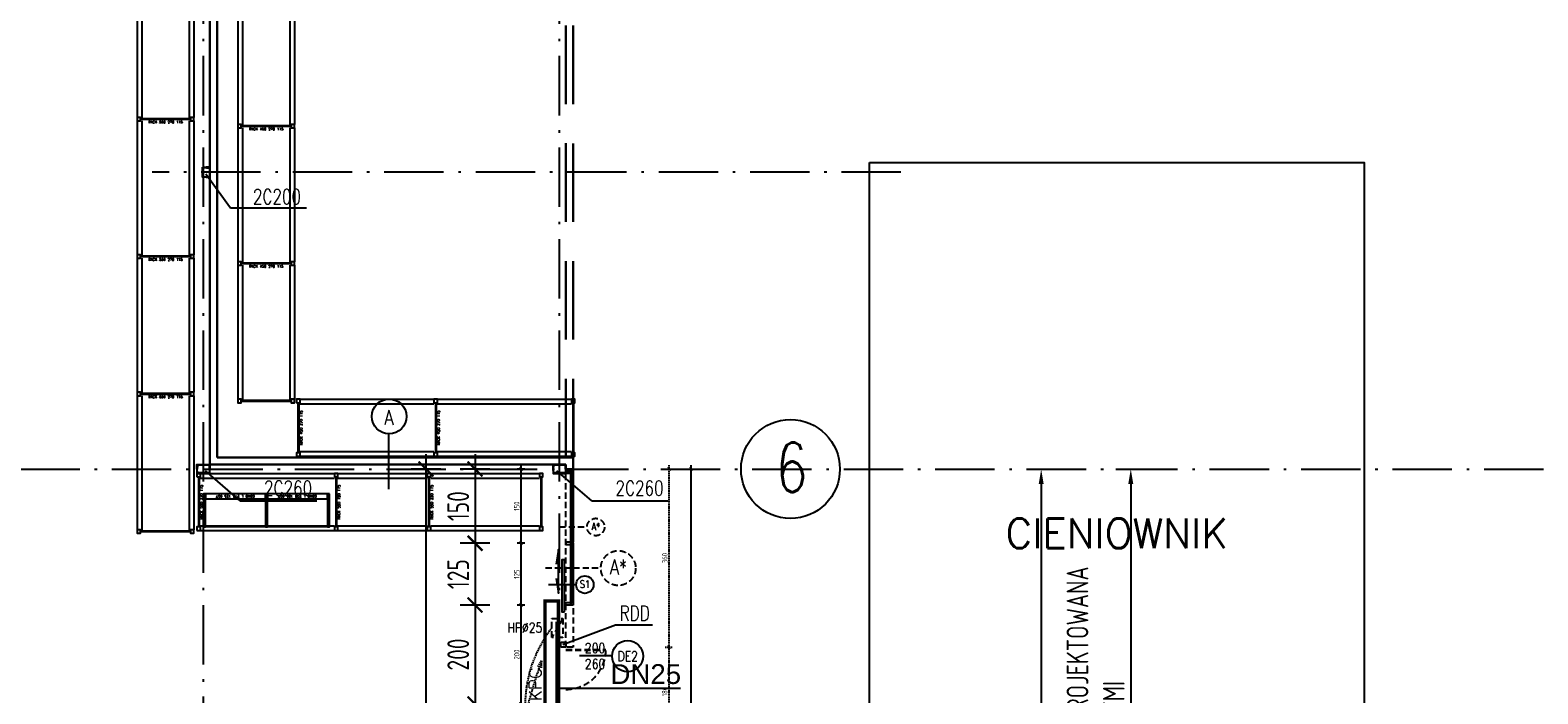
# Model space of a CAD drawing. Extents: x 153948 to 285449, y -89387 to -60195.
# Tile 76 of 100: x 259210 to 262259, y -84334 to -82992. Entities that reach past the tile are written whole.
import ezdxf
from ezdxf.enums import TextEntityAlignment as Align

# ---------------------------------------------------------------- set-up
doc = ezdxf.new("R2010")
doc.units = 0
doc.header["$LTSCALE"] = 100
doc.header["$MEASUREMENT"] = 0
doc.header["$PDMODE"] = 1
for name, pattern in [('ACAD_ISO10W100', [18.5, 12, -3, 0.5, -3]), ('DASHED2', [0.375, 0.25, -0.125]), ('HIDDEN2', [4.7625, 3.175, -1.5875])]:
    doc.linetypes.add(name, pattern=pattern)
doc.layers.get('0').update_dxf_attribs({"linetype": 'CONTINUOUS'})
doc.layers.get('DEFPOINTS').update_dxf_attribs({"linetype": 'CONTINUOUS'})
for name, color, linetype in [('1', 2, 'CONTINUOUS'), ('_INST OPIS', 7, 'CONTINUOUS'), ('_INST WODA', 4, 'CONTINUOUS'), ('ALUMINIUM', 5, 'CONTINUOUS'), ('ALUMINIUM1', 5, 'CONTINUOUS'), ('G 57 100 140', 2, 'CONTINUOUS'), ('K-STA', 2, 'CONTINUOUS'), ('KURT-POW', 21, 'DASHED2'), ('OPISY-DRZWI', 5, 'CONTINUOUS'), ('OSIE', 8, 'ACAD_ISO10W100'), ('R-----OP', 2, 'CONTINUOUS'), ('RS REGAŁY', 7, 'CONTINUOUS'), ('TEXT', 11, 'CONTINUOUS'), ('TEXT035', 2, 'CONTINUOUS'), ('TEXT1', 2, 'CONTINUOUS'), ('WYBURZENIA', 9, 'DASHED2'), ('WYBURZENIA50', 9, 'DASHED2'), ('WYMIARY', 1, 'CONTINUOUS'), ('WYMIARY50', 1, 'CONTINUOUS')]:
    doc.layers.add(name, color=color, linetype=linetype)
doc.layers.add('PANELE', color=3, linetype='CONTINUOUS', lineweight=30)
doc.styles.add('DYBY-NORMALNY-0-8-N', font='ROMANS.SHX', dxfattribs={"width": 0.8})
doc.styles.add('instalacje', font='arial.ttf', dxfattribs={"height": 40})
doc.styles.add('ROMANS', font='romans')
doc.styles.get("Standard").update_dxf_attribs({"font": 'txt.shx'})
doc.styles.add('STYLE2', font='isocp.shx', dxfattribs={"width": 0.8})
doc.styles.add('TXT3', font='SIMPLEX.SHX', dxfattribs={"width": 0.75, "height": 40})
doc.dimstyles.new('KRESKI_100', dxfattribs={"dimscale": 20, "dimtxt": 2.2, "dimasz": 1.5, "dimexe": 1.5, "dimexo": 1.5, "dimgap": 0.6, "dimtad": 1, "dimdec": 1, "dimrnd": 0.5, "dimdsep": 46, "dimtxsty": 'STYLE2', "dimblk1": 'ARCHTICK', "dimblk2": 'ARCHTICK', "dimsah": 1, "dimcen": 2.5, "dimdle": 1.5, "dimclrd": 10, "dimclre": 10, "dimclrt": 15, "dimadec": 0, "dimazin": 0, "dimtfac": 1, "dimtdec": 1, "dimtmove": 1, "dimatfit": 3, "dimldrblk": 'ARCHTICK', "dimfxl": 1.5, "dimfxlon": 1, "dimtolj": 1, "dimtzin": 0, "dimarcsym": 0})

# ---------------------------------------------------------------- blocks, each defined once
blk = doc.blocks.new('SC260X2')
at = {"layer": '1'}
for points in [[(-13, 9), (-13, 0), (-12.4, 0), (-12.1, 7, -0.401015), (-11.1, 7.9), (11.1, 7.9, -0.401015), (12.1, 7), (12.4, 0), (13, 0), (13, 9)], [(-13, -9), (-13, 0), (-12.4, 0), (-12.1, -7, 0.401015), (-11.1, -7.9), (11.1, -7.9, 0.401015), (12.1, -7), (12.4, 0), (13, 0), (13, -9)]]:
    blk.add_lwpolyline(points, format="xyb", close=True, dxfattribs=at)
blk = doc.blocks.new('SC200X2')
at = {"layer": '1'}
for points in [[(-10, 7.5), (-10, 0), (-9.7, 0, 0.391021), (-9.1, 0.6), (-8.7, 5.6, -0.391021), (-7.6, 6.6), (7.6, 6.6, -0.391021), (8.7, 5.6), (9.1, 0.6, 0.391021), (9.7, 0), (10, 0), (10, 7.5)], [(-10, -7.5), (-10, 0), (-9.7, 0, -0.391021), (-9.1, -0.6), (-8.7, -5.6, 0.391021), (-7.6, -6.6), (7.6, -6.6, 0.391021), (8.7, -5.6), (9.1, -0.6, -0.391021), (9.7, 0), (10, 0), (10, -7.5)]]:
    blk.add_lwpolyline(points, format="xyb", close=True, dxfattribs=at)
blk = doc.blocks.new('_ARCHTICK')
at = {"color": 0, "linetype": 'ByBlock', "const_width": 0.15}
blk.add_lwpolyline([(-0.5, -0.5), (0.5, 0.5)], dxfattribs=at)
blk = doc.blocks.new('*D240')
at = {"layer": 'DEFPOINTS', "color": 0, "ltscale": 0.1, "transparency": 16777216}
for p in [(260307.9, -74816), (260307.9, -85703), (263794.3, -85703)]:
    blk.add_point(p, dxfattribs=at)
at = {"layer": 'WYMIARY', "color": 10, "lineweight": -2, "ltscale": 0.1, "transparency": 16777216}
for p, q in [((263794.3, -74786), (263794.3, -85733)), ((263764.3, -74816), (263824.3, -74816)), ((263764.3, -85703), (263824.3, -85703))]:
    blk.add_line(p, q, dxfattribs=at)
at = {"layer": 'WYMIARY', "color": 10, "lineweight": -2, "ltscale": 0.1, "transparency": 16777216, "xscale": 30, "yscale": 30, "zscale": 30}
for p, rotation in [((263794.3, -74816), 90), ((263794.3, -85703), 270)]:
    blk.add_blockref('_ARCHTICK', p, dxfattribs=dict(at, rotation=rotation))
at = {"layer": 'WYMIARY', "color": 15, "ltscale": 0.1, "transparency": 16777216, "insert": (263760.3, -80259.5), "char_height": 44, "attachment_point": 5, "rotation": 90, "style": 'STYLE2'}
blk.add_mtext('\\A1;10887', dxfattribs=at)
blk = doc.blocks.new('*D241')
at = {"layer": 'DEFPOINTS', "color": 0, "ltscale": 0.1, "transparency": 16777216}
for p in [(263634.3, -83856), (263714.3, -83856), (260307.9, -85703)]:
    blk.add_point(p, dxfattribs=at)
at = {"layer": 'WYMIARY', "color": 10, "lineweight": -2, "ltscale": 0.1, "transparency": 16777216}
for p, q in [((263714.3, -85733), (263714.3, -83826)), ((263684.3, -83856), (263744.3, -83856)), ((263684.3, -85703), (263744.3, -85703))]:
    blk.add_line(p, q, dxfattribs=at)
at = {"layer": 'WYMIARY', "color": 10, "lineweight": -2, "ltscale": 0.1, "transparency": 16777216, "xscale": 30, "yscale": 30, "zscale": 30}
for p, rotation in [((263714.3, -83856), 90), ((263714.3, -85703), 270)]:
    blk.add_blockref('_ARCHTICK', p, dxfattribs=dict(at, rotation=rotation))
at = {"layer": 'WYMIARY', "color": 15, "ltscale": 0.1, "transparency": 16777216, "insert": (263680.3, -84779.5), "char_height": 44, "attachment_point": 5, "rotation": 90, "style": 'STYLE2'}
blk.add_mtext('\\A1;1847', dxfattribs=at)
blk = doc.blocks.new('*D242')
at = {"layer": 'DEFPOINTS', "color": 0, "ltscale": 0.1, "transparency": 16777216}
for p in [(260307.9, -74816), (263714.3, -74816), (263634.3, -83856)]:
    blk.add_point(p, dxfattribs=at)
at = {"layer": 'WYMIARY', "color": 10, "lineweight": -2, "ltscale": 0.1, "transparency": 16777216}
for p, q in [((263714.3, -83886), (263714.3, -74786)), ((263684.3, -74816), (263744.3, -74816)), ((263684.3, -83856), (263744.3, -83856))]:
    blk.add_line(p, q, dxfattribs=at)
at = {"layer": 'WYMIARY', "color": 10, "lineweight": -2, "ltscale": 0.1, "transparency": 16777216, "xscale": 30, "yscale": 30, "zscale": 30}
for p, rotation in [((263714.3, -74816), 90), ((263714.3, -83856), 270)]:
    blk.add_blockref('_ARCHTICK', p, dxfattribs=dict(at, rotation=rotation))
at = {"layer": 'WYMIARY', "color": 15, "ltscale": 0.1, "transparency": 16777216, "insert": (263680.3, -79336), "char_height": 44, "attachment_point": 5, "rotation": 90, "style": 'STYLE2'}
blk.add_mtext('\\A1;9040', dxfattribs=at)
blk = doc.blocks.new('*D252')
at = {"layer": 'DEFPOINTS', "color": 0, "ltscale": 0.1, "transparency": 16777216}
for p in [(263554.3, -77029.5), (263634.3, -77029.5), (260307.9, -83856.1)]:
    blk.add_point(p, dxfattribs=at)
at = {"layer": 'WYMIARY', "color": 10, "lineweight": -2, "ltscale": 0.1, "transparency": 16777216}
for p, q in [((263634.3, -83886.1), (263634.3, -76999.5)), ((263604.3, -77029.5), (263664.3, -77029.5)), ((263604.3, -83856.1), (263664.3, -83856.1))]:
    blk.add_line(p, q, dxfattribs=at)
at = {"layer": 'WYMIARY', "color": 10, "lineweight": -2, "ltscale": 0.1, "transparency": 16777216, "xscale": 30, "yscale": 30, "zscale": 30}
for p, rotation in [((263634.3, -77029.5), 90), ((263634.3, -83856.1), 270)]:
    blk.add_blockref('_ARCHTICK', p, dxfattribs=dict(at, rotation=rotation))
at = {"layer": 'WYMIARY', "color": 15, "ltscale": 0.1, "transparency": 16777216, "insert": (263600.3, -80442.8), "char_height": 44, "attachment_point": 5, "rotation": 90, "style": 'STYLE2'}
blk.add_mtext('\\A1;6826.5', dxfattribs=at)
blk = doc.blocks.new('ODN')
blk.add_lwpolyline([(0, 66.1), (0, 0)])
blk.add_circle((0.5, 97.6), 31.5)
at = {"style": 'DYBY-NORMALNY-0-8-N', "width": 0.8}
blk.add_attdef('SZEROKOSC', text='', height=20, rotation=90, dxfattribs=at).set_placement((0, 31.8), align=Align.BOTTOM_CENTER)
blk.add_attdef('TYP', text='', height=20, rotation=90, dxfattribs=at).set_placement((0.5, 97.9), align=Align.MIDDLE_CENTER)
blk.add_attdef('WYSOKOSC', text='', height=20, rotation=90, dxfattribs=at).set_placement((6.3, 31.8), align=Align.TOP_CENTER)
blk.add_attdef('ODPORNOSC', text='', height=20, rotation=90, dxfattribs=at).set_placement((1.2, -81.2), align=Align.MIDDLE_LEFT)
blk = doc.blocks.new('*D466')
at = {"layer": 'DEFPOINTS', "color": 0, "ltscale": 0.1, "transparency": 16777216}
for p in [(260202.6, -83879.5), (260010.5, -85609.6), (260202.6, -85609.6)]:
    blk.add_point(p, dxfattribs=at)
at = {"layer": 'WYMIARY', "color": 10, "lineweight": -2, "ltscale": 0.1, "transparency": 16777216}
for p, q in [((260010.5, -83849.5), (260010.5, -85639.6)), ((260040.5, -83879.5), (259980.5, -83879.5)), ((260040.5, -85609.6), (259980.5, -85609.6))]:
    blk.add_line(p, q, dxfattribs=at)
at = {"layer": 'WYMIARY', "color": 10, "lineweight": -2, "ltscale": 0.1, "transparency": 16777216, "xscale": 30, "yscale": 30, "zscale": 30}
for p, rotation in [((260010.5, -83879.5), 90), ((260010.5, -85609.6), 270)]:
    blk.add_blockref('_ARCHTICK', p, dxfattribs=dict(at, rotation=rotation))
at = {"layer": 'WYMIARY', "color": 15, "ltscale": 0.1, "transparency": 16777216, "insert": (259976.5, -84744.6), "char_height": 44, "attachment_point": 5, "rotation": 90, "style": 'STYLE2'}
blk.add_mtext('\\A1;1730', dxfattribs=at)
blk = doc.blocks.new('*D475')
at = {"layer": 'DEFPOINTS', "color": 0, "ltscale": 0.1, "transparency": 16777216}
for p in [(260267.4, -83879.5), (260109.7, -84029.5), (260293.4, -84029.5)]:
    blk.add_point(p, dxfattribs=at)
at = {"layer": 'WYMIARY', "color": 10, "lineweight": -2, "ltscale": 0.1, "transparency": 16777216}
for p, q in [((260109.7, -83849.5), (260109.7, -84059.5)), ((260139.7, -83879.5), (260079.7, -83879.5)), ((260139.7, -84029.5), (260079.7, -84029.5))]:
    blk.add_line(p, q, dxfattribs=at)
at = {"layer": 'WYMIARY', "color": 10, "lineweight": -2, "ltscale": 0.1, "transparency": 16777216, "xscale": 30, "yscale": 30, "zscale": 30}
for p, rotation in [((260109.7, -83879.5), 90), ((260109.7, -84029.5), 270)]:
    blk.add_blockref('_ARCHTICK', p, dxfattribs=dict(at, rotation=rotation))
at = {"layer": 'WYMIARY', "color": 15, "ltscale": 0.1, "transparency": 16777216, "insert": (260075.7, -83954.5), "char_height": 44, "attachment_point": 5, "rotation": 90, "style": 'STYLE2'}
blk.add_mtext('\\A1;150', dxfattribs=at)
blk = doc.blocks.new('*D476')
at = {"layer": 'DEFPOINTS', "color": 0, "ltscale": 0.1, "transparency": 16777216}
for p in [(260293.4, -84029.5), (260109.7, -84154.5), (260293.4, -84154.5)]:
    blk.add_point(p, dxfattribs=at)
at = {"layer": 'WYMIARY', "color": 10, "lineweight": -2, "ltscale": 0.1, "transparency": 16777216}
for p, q in [((260109.7, -83999.5), (260109.7, -84184.5)), ((260139.7, -84029.5), (260079.7, -84029.5)), ((260139.7, -84154.5), (260079.7, -84154.5))]:
    blk.add_line(p, q, dxfattribs=at)
at = {"layer": 'WYMIARY', "color": 10, "lineweight": -2, "ltscale": 0.1, "transparency": 16777216, "xscale": 30, "yscale": 30, "zscale": 30}
for p, rotation in [((260109.7, -84029.5), 90), ((260109.7, -84154.5), 270)]:
    blk.add_blockref('_ARCHTICK', p, dxfattribs=dict(at, rotation=rotation))
at = {"layer": 'WYMIARY', "color": 15, "ltscale": 0.1, "transparency": 16777216, "insert": (260075.7, -84092), "char_height": 44, "attachment_point": 5, "rotation": 90, "style": 'STYLE2'}
blk.add_mtext('\\A1;125', dxfattribs=at)
blk = doc.blocks.new('*D477')
at = {"layer": 'DEFPOINTS', "color": 0, "ltscale": 0.1, "transparency": 16777216}
for p in [(260293.4, -84154.5), (260109.7, -84354.5), (260293.4, -84354.5)]:
    blk.add_point(p, dxfattribs=at)
at = {"layer": 'WYMIARY', "color": 10, "lineweight": -2, "ltscale": 0.1, "transparency": 16777216}
for p, q in [((260109.7, -84124.5), (260109.7, -84384.5)), ((260139.7, -84154.5), (260079.7, -84154.5)), ((260139.7, -84354.5), (260079.7, -84354.5))]:
    blk.add_line(p, q, dxfattribs=at)
at = {"layer": 'WYMIARY', "color": 10, "lineweight": -2, "ltscale": 0.1, "transparency": 16777216, "xscale": 30, "yscale": 30, "zscale": 30}
for p, rotation in [((260109.7, -84154.5), 90), ((260109.7, -84354.5), 270)]:
    blk.add_blockref('_ARCHTICK', p, dxfattribs=dict(at, rotation=rotation))
at = {"layer": 'WYMIARY', "color": 15, "ltscale": 0.1, "transparency": 16777216, "insert": (260075.7, -84254.5), "char_height": 44, "attachment_point": 5, "rotation": 90, "style": 'STYLE2'}
blk.add_mtext('\\A1;200', dxfattribs=at)
blk = doc.blocks.new('*D478')
at = {"layer": 'DEFPOINTS', "color": 0, "ltscale": 0.1, "transparency": 16777216}
for p in [(260293.4, -84354.5), (260109.7, -84479.5), (260278.4, -84479.5)]:
    blk.add_point(p, dxfattribs=at)
at = {"layer": 'WYMIARY', "color": 10, "lineweight": -2, "ltscale": 0.1, "transparency": 16777216}
for p, q in [((260109.7, -84324.5), (260109.7, -84509.5)), ((260139.7, -84354.5), (260079.7, -84354.5)), ((260139.7, -84479.5), (260079.7, -84479.5))]:
    blk.add_line(p, q, dxfattribs=at)
at = {"layer": 'WYMIARY', "color": 10, "lineweight": -2, "ltscale": 0.1, "transparency": 16777216, "xscale": 30, "yscale": 30, "zscale": 30}
for p, rotation in [((260109.7, -84354.5), 90), ((260109.7, -84479.5), 270)]:
    blk.add_blockref('_ARCHTICK', p, dxfattribs=dict(at, rotation=rotation))
at = {"layer": 'WYMIARY', "color": 15, "ltscale": 0.1, "transparency": 16777216, "insert": (260075.7, -84417), "char_height": 44, "attachment_point": 5, "rotation": 90, "style": 'STYLE2'}
blk.add_mtext('\\A1;125', dxfattribs=at)
blk = doc.blocks.new('*D498')
at = {"layer": 'DEFPOINTS', "color": 0, "ltscale": 0.1, "transparency": 16777216}
for p in [(260267.4, -83879.5), (260202.6, -84029.5), (260293.4, -84029.5)]:
    blk.add_point(p, dxfattribs=at)
at = {"layer": 'WYMIARY50', "color": 10, "lineweight": -2, "ltscale": 0.1, "transparency": 16777216}
for p, q in [((260210.1, -83879.5), (260195.1, -83879.5)), ((260202.6, -83872), (260202.6, -84037)), ((260210.1, -84029.5), (260195.1, -84029.5))]:
    blk.add_line(p, q, dxfattribs=at)
at = {"layer": 'WYMIARY50', "color": 10, "lineweight": -2, "ltscale": 0.1, "transparency": 16777216, "xscale": 7.5, "yscale": 7.5, "zscale": 7.5}
for p, rotation in [((260202.6, -83879.5), 90), ((260202.6, -84029.5), 270)]:
    blk.add_blockref('_ARCHTICK', p, dxfattribs=dict(at, rotation=rotation))
at = {"layer": 'WYMIARY50', "color": 15, "ltscale": 0.1, "transparency": 16777216, "insert": (260194.1, -83954.5), "char_height": 11, "attachment_point": 5, "rotation": 90, "style": 'STYLE2'}
blk.add_mtext('\\A1;150', dxfattribs=at)
blk = doc.blocks.new('*D499')
at = {"layer": 'DEFPOINTS', "color": 0, "ltscale": 0.1, "transparency": 16777216}
for p in [(260293.4, -84029.5), (260202.6, -84154.5), (260293.4, -84154.5)]:
    blk.add_point(p, dxfattribs=at)
at = {"layer": 'WYMIARY50', "color": 10, "lineweight": -2, "ltscale": 0.1, "transparency": 16777216}
for p, q in [((260210.1, -84029.5), (260195.1, -84029.5)), ((260202.6, -84022), (260202.6, -84162)), ((260210.1, -84154.5), (260195.1, -84154.5))]:
    blk.add_line(p, q, dxfattribs=at)
at = {"layer": 'WYMIARY50', "color": 10, "lineweight": -2, "ltscale": 0.1, "transparency": 16777216, "xscale": 7.5, "yscale": 7.5, "zscale": 7.5}
for p, rotation in [((260202.6, -84029.5), 90), ((260202.6, -84154.5), 270)]:
    blk.add_blockref('_ARCHTICK', p, dxfattribs=dict(at, rotation=rotation))
at = {"layer": 'WYMIARY50', "color": 15, "ltscale": 0.1, "transparency": 16777216, "insert": (260194.1, -84092), "char_height": 11, "attachment_point": 5, "rotation": 90, "style": 'STYLE2'}
blk.add_mtext('\\A1;125', dxfattribs=at)
blk = doc.blocks.new('*D500')
at = {"layer": 'DEFPOINTS', "color": 0, "ltscale": 0.1, "transparency": 16777216}
for p in [(260293.4, -84154.5), (260202.6, -84354.5), (260293.4, -84354.5)]:
    blk.add_point(p, dxfattribs=at)
at = {"layer": 'WYMIARY50', "color": 10, "lineweight": -2, "ltscale": 0.1, "transparency": 16777216}
for p, q in [((260210.1, -84154.5), (260195.1, -84154.5)), ((260202.6, -84147), (260202.6, -84362)), ((260210.1, -84354.5), (260195.1, -84354.5))]:
    blk.add_line(p, q, dxfattribs=at)
at = {"layer": 'WYMIARY50', "color": 10, "lineweight": -2, "ltscale": 0.1, "transparency": 16777216, "xscale": 7.5, "yscale": 7.5, "zscale": 7.5}
for p, rotation in [((260202.6, -84154.5), 90), ((260202.6, -84354.5), 270)]:
    blk.add_blockref('_ARCHTICK', p, dxfattribs=dict(at, rotation=rotation))
at = {"layer": 'WYMIARY50', "color": 15, "ltscale": 0.1, "transparency": 16777216, "insert": (260194.1, -84254.5), "char_height": 11, "attachment_point": 5, "rotation": 90, "style": 'STYLE2'}
blk.add_mtext('\\A1;200', dxfattribs=at)
blk = doc.blocks.new('*D523')
at = {"layer": 'DEFPOINTS', "color": 0, "ltscale": 0.1, "transparency": 16777216}
for p in [(260355.8, -83879.5), (260356.3, -85529.5), (260546.3, -85529.5)]:
    blk.add_point(p, dxfattribs=at)
at = {"layer": 'WYMIARY50', "color": 10, "lineweight": -2, "ltscale": 0.1, "transparency": 16777216}
for p, q in [((260538.8, -83879.5), (260553.8, -83879.5)), ((260546.3, -83872), (260546.3, -85537)), ((260538.8, -85529.5), (260553.8, -85529.5))]:
    blk.add_line(p, q, dxfattribs=at)
at = {"layer": 'WYMIARY50', "color": 10, "lineweight": -2, "ltscale": 0.1, "transparency": 16777216, "xscale": 7.5, "yscale": 7.5, "zscale": 7.5}
for p, rotation in [((260546.3, -83879.5), 90), ((260546.3, -85529.5), 270)]:
    blk.add_blockref('_ARCHTICK', p, dxfattribs=dict(at, rotation=rotation))
at = {"layer": 'WYMIARY50', "color": 15, "ltscale": 0.1, "transparency": 16777216, "insert": (260537.8, -84704.5), "char_height": 11, "attachment_point": 5, "rotation": 90, "style": 'STYLE2'}
blk.add_mtext('\\A1;1650', dxfattribs=at)
blk = doc.blocks.new('*D524')
at = {"layer": 'DEFPOINTS', "color": 0, "ltscale": 0.1, "transparency": 16777216}
for p in [(260307.9, -83879.5), (260307.9, -84239.5), (260501.9, -84239.5)]:
    blk.add_point(p, dxfattribs=at)
at = {"layer": 'WYBURZENIA50', "color": 10, "lineweight": -2, "ltscale": 0.1, "transparency": 16777216}
for p, q in [((260494.4, -83879.5), (260509.4, -83879.5)), ((260501.9, -83872), (260501.9, -84247)), ((260494.4, -84239.5), (260509.4, -84239.5))]:
    blk.add_line(p, q, dxfattribs=at)
at = {"layer": 'WYBURZENIA50', "color": 10, "lineweight": -2, "ltscale": 0.1, "transparency": 16777216, "xscale": 7.5, "yscale": 7.5, "zscale": 7.5}
for p, rotation in [((260501.9, -83879.5), 90), ((260501.9, -84239.5), 270)]:
    blk.add_blockref('_ARCHTICK', p, dxfattribs=dict(at, rotation=rotation))
at = {"layer": 'WYBURZENIA50', "color": 15, "ltscale": 0.1, "transparency": 16777216, "insert": (260493.4, -84059.5), "char_height": 11, "attachment_point": 5, "rotation": 90, "style": 'STYLE2'}
blk.add_mtext('\\A1;360', dxfattribs=at)
blk = doc.blocks.new('*D525')
at = {"layer": 'DEFPOINTS', "color": 0, "ltscale": 0.1, "transparency": 16777216}
for p in [(260307.9, -84239.5), (260308.4, -84419.5), (260501.9, -84419.5)]:
    blk.add_point(p, dxfattribs=at)
at = {"layer": 'WYBURZENIA50', "color": 10, "lineweight": -2, "ltscale": 0.1, "transparency": 16777216}
for p, q in [((260494.4, -84239.5), (260509.4, -84239.5)), ((260501.9, -84232), (260501.9, -84427)), ((260494.4, -84419.5), (260509.4, -84419.5))]:
    blk.add_line(p, q, dxfattribs=at)
at = {"layer": 'WYBURZENIA50', "color": 10, "lineweight": -2, "ltscale": 0.1, "transparency": 16777216, "xscale": 7.5, "yscale": 7.5, "zscale": 7.5}
for p, rotation in [((260501.9, -84239.5), 90), ((260501.9, -84419.5), 270)]:
    blk.add_blockref('_ARCHTICK', p, dxfattribs=dict(at, rotation=rotation))
at = {"layer": 'WYBURZENIA50', "color": 15, "ltscale": 0.1, "transparency": 16777216, "insert": (260493.4, -84329.5), "char_height": 11, "attachment_point": 5, "rotation": 90, "style": 'STYLE2'}
blk.add_mtext('\\A1;180', dxfattribs=at)
blk = doc.blocks.new('*D536')
at = {"layer": 'ALUMINIUM1', "color": 10, "lineweight": -2, "ltscale": 0.1, "transparency": 16777216}
for p, q in [((261224.7, -83879.5), (261284.7, -83879.5)), ((261254.7, -83909.5), (261254.7, -85579.5)), ((261224.7, -85609.5), (261284.7, -85609.5))]:
    blk.add_line(p, q, dxfattribs=at)
at = {"layer": 'ALUMINIUM1', "color": 10, "ltscale": 0.1, "transparency": 16777216}
for points in [[(261249.7, -83909.5), (261259.7, -83909.5), (261254.7, -83879.5)], [(261249.7, -85579.5), (261259.7, -85579.5), (261254.7, -85609.5)]]:
    blk.add_solid(points, dxfattribs=at)
at = {"layer": 'DEFPOINTS', "color": 0, "ltscale": 0.1, "transparency": 16777216}
for p in [(260995.3, -83879.5), (260307.9, -85609.5), (261254.7, -85609.5)]:
    blk.add_point(p, dxfattribs=at)
at = {"layer": 'ALUMINIUM1', "color": 15, "ltscale": 0.1, "transparency": 16777216, "insert": (261183.6, -84744.5), "char_height": 44, "attachment_point": 5, "rotation": 90, "style": 'STYLE2'}
blk.add_mtext('\\A1;SCIANA TYPU "A" DO DEMONTAZU\\P1730X420 - BEZ PODWALIN', dxfattribs=at)
blk = doc.blocks.new('*D537')
at = {"layer": 'ALUMINIUM1', "color": 10, "lineweight": -2, "ltscale": 0.1, "transparency": 16777216}
for p, q in [((261405.9, -83879.5), (261465.9, -83879.5)), ((261435.9, -83909.5), (261435.9, -85499.5)), ((261405.9, -85529.5), (261465.9, -85529.5))]:
    blk.add_line(p, q, dxfattribs=at)
at = {"layer": 'ALUMINIUM1', "color": 10, "ltscale": 0.1, "transparency": 16777216}
for points in [[(261430.9, -83909.5), (261440.9, -83909.5), (261435.9, -83879.5)], [(261430.9, -85499.5), (261440.9, -85499.5), (261435.9, -85529.5)]]:
    blk.add_solid(points, dxfattribs=at)
at = {"layer": 'DEFPOINTS', "color": 0, "ltscale": 0.1, "transparency": 16777216}
for p in [(261176.4, -83879.5), (260308.4, -85529.5), (261435.9, -85529.5)]:
    blk.add_point(p, dxfattribs=at)
at = {"layer": 'ALUMINIUM1', "color": 15, "ltscale": 0.1, "transparency": 16777216, "insert": (261364.8, -84704.5), "char_height": 44, "attachment_point": 5, "rotation": 90, "style": 'STYLE2'}
blk.add_mtext('\\A1;SCIANA SLUPOWO-RYGLOWA  + WARSTWOWA PROJEKTOWANA\\P1650X420 Z DRZWIAMI EWAKUACYJNYMI', dxfattribs=at)
blk = doc.blocks.new('GOND L 270 125 057')
at = {"color": 5}
for points in [[(0, 0), (4, 0), (4, 67), (0, 67)], [(4, 67), (125.4, 67), (125.4, 10), (4, 10)], [(4, 0), (125.4, 0), (125.4, 10), (4, 10)]]:
    blk.add_lwpolyline(points, close=True, dxfattribs=at)
at = {"color": 5, "insert": (64.7, 5), "char_height": 5, "width": 121.4, "attachment_point": 5}
blk.add_mtext('GOND L 270 125 057', dxfattribs=at)
blk = doc.blocks.new('NOGA GOND L 270 004 057')
at = {"color": 5}
blk.add_lwpolyline([(0, 0), (4, 0), (4, 67), (0, 67)], close=True, dxfattribs=at)
blk = doc.blocks.new('RACK 450 270 115')
at = {"color": 1}
for p, q in [((2.75, 108), (2.75, 7)), ((4.25, 108), (4.25, 7)), ((7, 115), (277.8, 115)), ((7, 105.5), (277.8, 105.5)), ((7, 9.5), (277.8, 9.5)), ((7, 0), (277.8, 0))]:
    blk.add_line(p, q, dxfattribs=at)
for points in [[(0, 108), (7, 108), (7, 115), (0, 115)], [(0, 0), (7, 0), (7, 7), (0, 7)]]:
    blk.add_lwpolyline(points, close=True, dxfattribs=at)
at = {"color": 1, "insert": (9.25, 57.5), "char_height": 5, "width": 101, "attachment_point": 5, "rotation": 90}
blk.add_mtext('RACK 450 270 115', dxfattribs=at)
blk = doc.blocks.new('NOGA RACK 450 007 115')
at = {"color": 1}
for p, q in [((2.75, 108), (2.75, 7)), ((4.25, 108), (4.25, 7))]:
    blk.add_line(p, q, dxfattribs=at)
for points in [[(0, 108), (7, 108), (7, 115), (0, 115)], [(0, 0), (7, 0), (7, 7), (0, 7)]]:
    blk.add_lwpolyline(points, close=True, dxfattribs=at)
blk = doc.blocks.new('RACK 550 270 115')
at = {"color": 6}
for p, q in [((2.75, 108), (2.75, 7)), ((4.25, 108), (4.25, 7)), ((7, 115), (277.8, 115)), ((7, 105.5), (277.8, 105.5)), ((7, 9.5), (277.8, 9.5)), ((7, 0), (277.8, 0))]:
    blk.add_line(p, q, dxfattribs=at)
for points in [[(0, 108), (7, 108), (7, 115), (0, 115)], [(0, 0), (7, 0), (7, 7), (0, 7)]]:
    blk.add_lwpolyline(points, close=True, dxfattribs=at)
at = {"color": 6, "insert": (9.25, 57.5), "char_height": 5, "width": 101, "attachment_point": 5, "rotation": 90}
blk.add_mtext('RACK 550 270 115', dxfattribs=at)
blk = doc.blocks.new('RACK 550 180 115')
at = {"color": 6}
for p, q in [((2.75, 108), (2.75, 7)), ((4.25, 108), (4.25, 7)), ((7, 115), (187.8, 115)), ((7, 105.5), (187.8, 105.5)), ((7, 9.5), (187.8, 9.5)), ((7, 0), (187.8, 0))]:
    blk.add_line(p, q, dxfattribs=at)
for points in [[(0, 108), (7, 108), (7, 115), (0, 115)], [(0, 0), (7, 0), (7, 7), (0, 7)]]:
    blk.add_lwpolyline(points, close=True, dxfattribs=at)
at = {"color": 6, "insert": (9.25, 57.5), "char_height": 5, "width": 101, "attachment_point": 5, "rotation": 90}
blk.add_mtext('RACK 550 180 115', dxfattribs=at)
blk = doc.blocks.new('RACK 550 220 115')
at = {"color": 6}
for p, q in [((2.75, 108), (2.75, 7)), ((4.25, 108), (4.25, 7)), ((7, 115), (227, 115)), ((7, 105.5), (227, 105.5)), ((7, 9.5), (227, 9.5)), ((7, 0), (227, 0))]:
    blk.add_line(p, q, dxfattribs=at)
for points in [[(0, 108), (7, 108), (7, 115), (0, 115)], [(0, 0), (7, 0), (7, 7), (0, 7)]]:
    blk.add_lwpolyline(points, close=True, dxfattribs=at)
at = {"color": 6, "insert": (9.25, 57.5), "char_height": 5, "width": 101, "attachment_point": 5, "rotation": 90}
blk.add_mtext('RACK 550 220 115', dxfattribs=at)
blk = doc.blocks.new('NOGA RACK 550 007 115')
at = {"color": 6}
for p, q in [((2.75, 108), (2.75, 7)), ((4.25, 108), (4.25, 7))]:
    blk.add_line(p, q, dxfattribs=at)
for points in [[(0, 108), (7, 108), (7, 115), (0, 115)], [(0, 0), (7, 0), (7, 7), (0, 7)]]:
    blk.add_lwpolyline(points, close=True, dxfattribs=at)

msp = doc.modelspace()

# ---------------------------------------------------------------- linework, layer by layer
at = {"layer": '_INST OPIS', "ltscale": 0.1}
msp.add_line((260525.56, -84322.92), (260276.67, -84322.92), dxfattribs=at)
at = {"layer": '_INST WODA', "ltscale": 0.1, "const_width": 8}
msp.add_lwpolyline([(260276.1, -84188.08), (260276.1, -84479.56), (260274.8, -84479.55)], dxfattribs=at)
at = {"layer": 'ALUMINIUM', "ltscale": 0.1}
for points in [[(260303.4, -83888.55), (260293.4, -83888.55), (260293.4, -83883.55), (260303.4, -83883.55)], [(260308.4, -83888.55), (260303.4, -83888.55), (260303.4, -83883.55), (260308.4, -83883.55)], [(260308.4, -84027.05), (260303.4, -84027.05), (260303.4, -83888.55), (260308.4, -83888.55)], [(260303.4, -83888.55), (260305.9, -83888.55), (260305.9, -84027.05), (260303.4, -84027.05)], [(260303.4, -84027.05), (260293.4, -84027.05), (260293.4, -84032.05), (260303.4, -84032.05)], [(260308.4, -84027.05), (260303.4, -84027.05), (260303.4, -84032.05), (260308.4, -84032.05)]]:
    msp.add_lwpolyline(points, close=True, dxfattribs=at)
at = {"layer": 'ALUMINIUM', "linetype": 'Continuous', "ltscale": 0.1}
msp.add_lwpolyline([(260273.8, -84100.88), (260278.23, -84130.33), (260278.23, -84042.09), (260273.8, -84071.54)], dxfattribs=at)
at = {"layer": 'ALUMINIUM'}
msp.add_lwpolyline([(260290.58, -84167.96), (260290.58, -84062.96), (260284.98, -84062.96), (260284.98, -84167.96)], close=True, dxfattribs=at)
at = {"layer": 'ALUMINIUM1', "ltscale": 0.1}
for points in [[(260308.4, -84149.55), (260303.4, -84149.55), (260303.4, -84032.05), (260308.4, -84032.05)], [(260303.4, -84032.05), (260305.9, -84032.05), (260305.9, -84149.55), (260303.4, -84149.55)], [(260303.4, -84154.55), (260293.4, -84154.55), (260293.4, -84149.55), (260303.4, -84149.55)], [(260308.4, -84154.55), (260303.4, -84154.55), (260303.4, -84149.55), (260308.4, -84149.55)]]:
    msp.add_lwpolyline(points, close=True, dxfattribs=at)
at = {"layer": 'G 57 100 140'}
msp.add_lwpolyline([(260907.61, -83259.55), (261907.61, -83259.55), (261907.61, -84759.55), (260907.61, -84759.55)], close=True, dxfattribs=at)
at = {"layer": 'KURT-POW', "linetype": 'Continuous', "const_width": 7}
msp.add_lwpolyline([(260278.62, -84146.1), (260278.62, -84356.29), (260251.22, -84356.29), (260251.22, -84146.1)], close=True, dxfattribs=at)
at = {"layer": 'OSIE', "ltscale": 0.1}
for p, q in [((259560.4, -86679.55), (259560.4, -73374.65)), ((260280.4, -86679.55), (260280.4, -73374.65)), ((260971.1, -83279.55), (259456.96, -83279.55)), ((247720.4, -83879.55), (263229.19, -83879.55))]:
    msp.add_line(p, q, dxfattribs=at)
at = {"layer": 'OSIE', "ltscale": 0.5}
msp.add_line((259560.4, -83892.33), (259560.4, -83855.71), dxfattribs=at)
at = {"layer": 'PANELE', "color": 1, "linetype": 'HIDDEN2', "ltscale": 0.5}
for p, q in [((260307.9, -83856.1), (260307.9, -74816.05)), ((260293.4, -83856.08), (260293.4, -74848.55))]:
    msp.add_line(p, q, dxfattribs=at)
at = {"layer": 'PANELE', "ltscale": 0.5}
for p, q in [((259573.4, -83870.55), (259573.4, -78739.55)), ((259573.4, -78739.55), (259573.4, -83869.55)), ((259587.9, -78739.55), (259587.9, -83856.05)), ((260293.4, -83870.55), (260293.4, -83879.55)), ((260307.9, -83856.05), (260307.9, -83879.55))]:
    msp.add_line(p, q, dxfattribs=at)
at = {"layer": 'PANELE', "ltscale": 0.1}
for p, q in [((259573.4, -83870.55), (260293.4, -83870.55)), ((259587.9, -83856.05), (260307.9, -83856.05)), ((260307.9, -83879.55), (260293.4, -83879.55))]:
    msp.add_line(p, q, dxfattribs=at)
at = {"layer": 'R-----OP'}
msp.add_line((259935.6, -83920.07), (259935.6, -83808.33), dxfattribs=at)
msp.add_circle((259935.99, -83773.15), 35.19, dxfattribs=at)
at = {"layer": 'TEXT'}
for p, q in [((259615.28, -83352.19), (259565.4, -83283.3)), ((259769.1, -83352.19), (259615.28, -83352.19)), ((259634.9, -83943.75), (259564.6, -83883.3)), ((260345.7, -83943.75), (260275.4, -83883.3)), ((260345.7, -83943.75), (260275.4, -83883.3)), ((259634.9, -83943.75), (259789.43, -83943.75)), ((260345.7, -83943.75), (260500.23, -83943.75)), ((260345.7, -83943.75), (260500.23, -83943.75))]:
    msp.add_line(p, q, dxfattribs=at)
msp.add_lwpolyline([(260287.12, -84234.31), (260393.96, -84194.35), (260468.43, -84194.35)], dxfattribs=at)
at = {"layer": 'TEXT035'}
msp.add_line((260258.38, -84113), (260314.25, -84113), dxfattribs=at)
msp.add_circle((260331.84, -84113.19), 17.6, dxfattribs=at)
at = {"layer": 'TEXT1'}
msp.add_circle((260747.62, -83879.55), 100, dxfattribs=at)
at = {"layer": 'WYBURZENIA', "ltscale": 0.5}
for p, q in [((260252.46, -84079.42), (260364.2, -84079.42)), ((260287.35, -84181.56), (260264.85, -84219.88)), ((260293.4, -84244.07), (260374.4, -84244.07)), ((260293.4, -84245.87), (260374.38, -84245.87))]:
    msp.add_line(p, q, dxfattribs=at)
at = {"layer": 'WYBURZENIA', "ltscale": 0.1}
for q in [(260236.44, -84279.42), (260243.63, -84281.55)]:
    msp.add_line((260243.83, -84267.44), q, dxfattribs=at)
at = {"layer": 'WYBURZENIA', "ltscale": 0.5}
for points in [[(260307.9, -84239.55), (260293.4, -84239.55), (260293.4, -83879.55), (260307.9, -83879.55)], [(260264.85, -84181.56), (260287.35, -84181.56), (260287.35, -84219.88), (260264.85, -84219.88)], [(260283.4, -84229.55), (260293.4, -84229.55), (260293.4, -84239.55), (260283.4, -84239.55)]]:
    msp.add_lwpolyline(points, close=True, dxfattribs=at)
msp.add_circle((260399.37, -84079.81), 35.19, dxfattribs=at)
at = {"layer": 'WYBURZENIA', "ltscale": 0.1}
for centre, radius, start, end in [((260467.89, -84358.2), 256.95, 142.20268, 210.43068), ((261768.72, -84786.92), 1610.95, 161.18786, 195.7208)]:
    msp.add_arc(centre, radius, start, end, dxfattribs=at)
at = {"layer": 'WYBURZENIA', "ltscale": 0.5}
msp.add_arc((260293.4, -84244.07), 81, 270, 0, dxfattribs=at)
at = {"layer": 'WYBURZENIA50', "ltscale": 0.5}
msp.add_line((260280.39, -83996.54), (260336.26, -83996.54), dxfattribs=at)
msp.add_circle((260353.85, -83996.73), 17.6, dxfattribs=at)

# ---------------------------------------------------------------- block references
at = {"layer": 'K-STA', "ltscale": 0.5, "xscale": -1, "rotation": 90}
msp.add_blockref('SC200X2', (259565.9, -83279.55), dxfattribs=at)
at = {"layer": 'K-STA', "ltscale": 0.5, "xscale": -1}
for p in [(259560.4, -83879.55), (260280.4, -83879.55), (260280.4, -83879.55)]:
    msp.add_blockref('SC260X2', p, dxfattribs=at)
at = {"layer": 'OPISY-DRZWI', "rotation": 270}
msp.add_blockref('ODN', (260320.68, -84257.27), dxfattribs=at).add_auto_attribs({'TYP': 'DE2', 'SZEROKOSC': '200', 'WYSOKOSC': '260'})
at = {"layer": 'RS REGAŁY'}
for name, p, rotation in [('RACK 450 270 115', (259629.9, -82905.05), 270), ('RACK 550 220 115', (259426.33, -82941.77), 270), ('RACK 550 270 115', (259426.33, -83168.77), 270), ('RACK 450 270 115', (259629.9, -83182.85), 270), ('RACK 550 270 115', (259426.33, -83446.57), 270), ('RACK 450 270 115', (259629.9, -83460.65), 270), ('RACK 550 270 115', (259426.33, -83724.37), 270), ('NOGA RACK 450 007 115', (259629.9, -83738.45), 270), ('NOGA GOND L 270 004 057', (259564.4, -83929.55), 180), ('GOND L 270 125 057', (259689.8, -83929.55), 180), ('GOND L 270 125 057', (259815.2, -83929.55), 180), ('NOGA RACK 550 007 115', (259426.33, -84002.17), 270)]:
    msp.add_blockref(name, p, dxfattribs=dict(at, rotation=rotation))
for name, p in [('RACK 450 270 115', (259748.9, -83853.45)), ('RACK 450 270 115', (260026.7, -83853.45)), ('NOGA RACK 450 007 115', (260304.5, -83853.45)), ('RACK 550 270 115', (259547.4, -84003.55)), ('RACK 550 180 115', (259825.2, -84003.55)), ('RACK 550 220 115', (260013, -84003.55)), ('NOGA RACK 550 007 115', (260240, -84003.55))]:
    msp.add_blockref(name, p, dxfattribs=at)

# ---------------------------------------------------------------- texts
at = {"layer": '_INST OPIS', "ltscale": 0.1, "style": 'instalacje'}
msp.add_text('DN25', height=40, dxfattribs=at).set_placement((260383.61, -84314.01))
at = {"layer": 'G 57 100 140', "color": 3, "insert": (261407.61, -84009.55), "char_height": 60, "width": 1000, "attachment_point": 5}
msp.add_mtext('{\\C2;CIENIOWNIK}', dxfattribs=at)
at = {"layer": 'KURT-POW', "color": 2, "linetype": 'Continuous', "ltscale": 20, "style": 'ROMANS'}
msp.add_text('KPC', height=25, rotation=90, dxfattribs=at).set_placement((260231.61, -84314.89), align=Align.MIDDLE)
at = {"layer": 'R-----OP', "style": 'DYBY-NORMALNY-0-8-N', "width": 0.8}
msp.add_text('A', height=30, dxfattribs=at).set_placement((259935.59, -83775.26), align=Align.MIDDLE)
at = {"layer": 'TEXT', "style": 'TXT3', "width": 0.75}
for s, p in [('2C200', (259660.47, -83343.9)), ('2C260', (259682.91, -83933.06)), ('2C260', (260393.71, -83933.06)), ('2C260', (260393.71, -83933.06)), ('RDD', (260402.25, -84186.06))]:
    msp.add_text(s, height=30, dxfattribs=at).set_placement(p)
at = {"layer": 'TEXT035', "style": 'DYBY-NORMALNY-0-8-N', "width": 0.8}
msp.add_text('S1', height=15, dxfattribs=at).set_placement((260332.04, -84112.14), align=Align.MIDDLE)
at = {"layer": 'TEXT1', "style": 'TXT3', "width": 0.75}
msp.add_text('6', height=100, dxfattribs=at).set_placement((260717.83, -83926.19))
at = {"layer": 'WYBURZENIA', "ltscale": 0.5, "style": 'DYBY-NORMALNY-0-8-N', "width": 0.8}
for s, height, p in [('A*', 30, (260399.78, -84077.7)), ('HP%%c25', 20, (260210.48, -84200.13))]:
    msp.add_text(s, height=height, dxfattribs=at).set_placement(p, align=Align.MIDDLE)
at = {"layer": 'WYBURZENIA50', "ltscale": 0.5, "style": 'DYBY-NORMALNY-0-8-N', "width": 0.8}
msp.add_text('A*', height=15, dxfattribs=at).set_placement((260354.05, -83995.68), align=Align.MIDDLE)

# ---------------------------------------------------------------- dimensions: what is measured, and where the dimension line sits
at = {"layer": 'ALUMINIUM1', "ltscale": 0.1}
for base, p1, p2, text, picture, middle in [((261254.75, -85609.55), (260995.32, -83879.55), (260307.9, -85609.55), 'SCIANA TYPU "A" DO DEMONTAZU\\P1730X420 - BEZ PODWALIN', '*D536', (261183.62, -84744.55)), ((261435.86, -85529.55), (261176.43, -83879.55), (260308.4, -85529.55), 'SCIANA SLUPOWO-RYGLOWA  + WARSTWOWA PROJEKTOWANA\\P1650X420 Z DRZWIAMI EWAKUACYJNYMI', '*D537', (261364.85, -84704.55))]:
    dim = msp.add_linear_dim(base=base, p1=p1, p2=p2, angle=90, text=text, dimstyle='KRESKI_100', dxfattribs=at)
    dim.commit()
    dim.dimension.update_dxf_attribs({"geometry": picture, "text_midpoint": middle})
at = {"layer": 'WYBURZENIA50', "ltscale": 0.1}
for base, p1, p2, picture, middle in [((260501.9, -84239.55), (260307.9, -83879.55), (260307.9, -84239.55), '*D524', (260493.4, -84059.55)), ((260501.9, -84419.55), (260307.9, -84239.55), (260308.4, -84419.55), '*D525', (260493.4, -84329.55))]:
    dim = msp.add_linear_dim(base=base, p1=p1, p2=p2, angle=90, dimstyle='KRESKI_100', override={"dimscale": 5}, dxfattribs=at)
    dim.commit()
    dim.dimension.update_dxf_attribs({"geometry": picture, "text_midpoint": middle})
at = {"layer": 'WYMIARY', "ltscale": 0.1}
for base, p1, p2, picture, middle in [((263794.26, -85703.05), (260307.9, -74816.05), (260307.9, -85703.05), '*D240', (263760.26, -80259.55)), ((263714.26, -74816.05), (263634.26, -83856.05), (260307.9, -74816.05), '*D242', (263680.26, -79336.05)), ((263634.2643, -77029.5458), (260307.9035, -83856.1042), (263554.2643, -77029.5458), '*D252', (263600.26, -80442.825)), ((260010.46, -85609.56), (260202.64, -83879.55), (260202.64, -85609.56), '*D466', (259976.46, -84744.55)), ((260109.71, -84029.55), (260267.4, -83879.55), (260293.4, -84029.55), '*D475', (260075.71, -83954.55)), ((263714.26, -83856.05), (260307.9, -85703.05), (263634.26, -83856.05), '*D241', (263680.26, -84779.55)), ((260109.71, -84154.55), (260293.4, -84029.55), (260293.4, -84154.55), '*D476', (260075.71, -84092.05)), ((260109.71, -84354.55), (260293.4, -84154.55), (260293.4, -84354.55), '*D477', (260075.71, -84254.55)), ((260109.71, -84479.55), (260293.4, -84354.55), (260278.4, -84479.55), '*D478', (260075.71, -84417.05))]:
    dim = msp.add_linear_dim(base=base, p1=p1, p2=p2, angle=90, dimstyle='KRESKI_100', dxfattribs=at)
    dim.commit()
    dim.dimension.update_dxf_attribs({"geometry": picture, "text_midpoint": middle})
at = {"layer": 'WYMIARY50', "ltscale": 0.1}
for base, p1, p2, picture, middle in [((260202.62, -84029.55), (260267.4, -83879.55), (260293.4, -84029.55), '*D498', (260194.12, -83954.55)), ((260546.3, -85529.55), (260355.78, -83879.55), (260356.28, -85529.55), '*D523', (260537.8, -84704.55)), ((260202.62, -84154.55), (260293.4, -84029.55), (260293.4, -84154.55), '*D499', (260194.12, -84092.05)), ((260202.62, -84354.55), (260293.4, -84154.55), (260293.4, -84354.55), '*D500', (260194.12, -84254.55))]:
    dim = msp.add_linear_dim(base=base, p1=p1, p2=p2, angle=90, dimstyle='KRESKI_100', override={"dimscale": 5}, dxfattribs=at)
    dim.commit()
    dim.dimension.update_dxf_attribs({"geometry": picture, "text_midpoint": middle})

doc.saveas('drawing.dxf')
